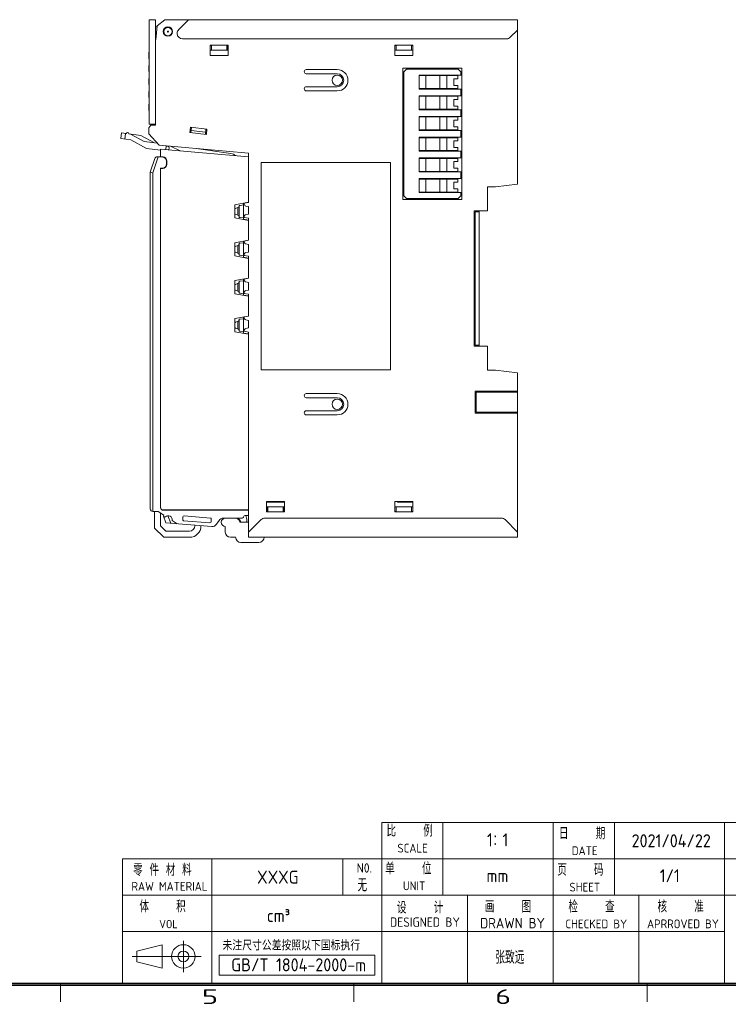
# Model space of a CAD drawing. Header units: inches. Extents: x -121 to 308, y -30 to 271.
# Tile 13 of 15: x 102 to 239, y -29 to 161. Entities that reach past the tile are written whole.
import ezdxf
from ezdxf.enums import TextEntityAlignment as Align

# ---------------------------------------------------------------- set-up
doc = ezdxf.new("R2010")
doc.units = ezdxf.units.IN
doc.header["$LTSCALE"] = 23.1
doc.header["$MEASUREMENT"] = 0
doc.layers.get('0').update_dxf_attribs({"lineweight": 18})
for name, color, linetype, lineweight in [('1_12_1_1', 7, 'Continuous', 18), ('1_13_1_1', 7, 'Continuous', 18), ('1_14_1_1', 7, 'Continuous', 18), ('1_15_1_1', 7, 'Continuous', 18), ('1_27', 7, 'Continuous', 18), ('1_41_1_1', 7, 'Continuous', 18), ('1_42_1_1', 7, 'Continuous', 18), ('1_43_1', 7, 'Continuous', 18), ('1_44_1_1', 7, 'Continuous', 18), ('1_6', 7, 'Continuous', 18)]:
    doc.layers.add(name, color=color, linetype=linetype, lineweight=lineweight)
doc.styles.get("Standard").update_dxf_attribs({"font": 'isocp3.shx', "bigfont": 'gbcbig.shx'})

# ---------------------------------------------------------------- blocks, each defined once
blk = doc.blocks.new('图表_1')
for p, q in [((287.55, -118.97), (157.08, -118.97)), ((157.08, -118.97), (157.08, -150)), ((168.92, -133.02), (168.92, -118.97)), ((190.2, -118.97), (190.2, -150)), ((202.04, -133.02), (202.04, -118.97)), ((223.32, -118.97), (223.32, -150)), ((287.55, -126), (106.94, -126)), ((106.94, -126), (106.94, -150)), ((124.24, -150), (124.24, -126)), ((149.56, -126), (149.56, -133.02)), ((287.55, -133.02), (106.94, -133.02)), ((173.64, -133.02), (173.64, -150)), ((206.76, -133.02), (206.76, -150)), ((223.32, -140.05), (106.94, -140.05)), ((287.78, -150.23), (-131.83, -150.23)), ((287.55, -150), (-131.6, -150)), ((94.99, -150.23), (94.99, -153.63)), ((151.69, -150.23), (151.69, -153.63)), ((208.39, -150.23), (208.39, -153.63)), ((288.01, -150.46), (-132.06, -150.46))]:
    blk.add_line(p, q)
for s, width, p in [('5', 1.69084, (122.31, -154.06)), ('6', 1.66776, (179.01, -154.06))]:
    blk.add_text(s, height=2.84, dxfattribs=dict(width=width)).set_placement(p)
blk = doc.blocks.new('hcfa图表_1')
blk.add_blockref('图表_1', (-366.29, 186.04))
blk = doc.blocks.new('体积_1')
blk.add_text('VOL', height=1.6).set_placement((3.83, -5.47))
at = {"insert": (0, -2.41), "char_height": 2.3, "width": 15.6277, "attachment_point": 7}
blk.add_mtext('体    积', dxfattribs=at)
blk = doc.blocks.new('设计_1')
at = {"attachment_point": 7}
for s, insert, char_height, width in [('设    计', (0, -2.42), 2.3, 15.3977), ('DESIGNED BY', (-1.35, -4.98), 1.8, 19.0929)]:
    blk.add_mtext(s, dxfattribs=dict(at, insert=insert, char_height=char_height, width=width))
blk = doc.blocks.new('检查_1')
at = {"attachment_point": 7}
for s, insert, char_height, width in [('检    查', (0, 0), 2.3, 15.6277), ('CHECKED BY', (-0.57, -3.05), 1.7, 17.3036)]:
    blk.add_mtext(s, dxfattribs=dict(at, insert=insert, char_height=char_height, width=width))
blk = doc.blocks.new('核准_1')
at = {"attachment_point": 7}
for s, insert, char_height, width in [('核    准', (0, -2.45), 2.3, 15.3977), ('APRROVED BY ', (-2.03, -5.5), 1.7, 20.2179)]:
    blk.add_mtext(s, dxfattribs=dict(at, insert=insert, char_height=char_height, width=width))
blk = doc.blocks.new('禾川制图_1')
for p, q in [((246.07, -289.52), (250.97, -288.31)), ((250.97, -288.31), (250.97, -292.83)), ((255.05, -287.57), (255.05, -293.63)), ((245.17, -290.57), (258.47, -290.57)), ((246.07, -289.52), (246.07, -291.62)), ((261.95, -290.32), (292.06, -290.32)), ((261.95, -294.19), (261.95, -290.32)), ((292.06, -290.32), (292.06, -294.19)), ((246.07, -291.62), (250.97, -292.83)), ((292.06, -294.19), (261.95, -294.19))]:
    blk.add_line(p, q)
for radius in [2.26, 1.05]:
    blk.add_circle((255.05, -290.57), radius)
for name, p in [('hcfa图表_1', (502.61, -331.75)), ('体积_1', (246.56, -279.65)), ('设计_1', (296.35, -279.86)), ('检查_1', (329.48, -282.09)), ('核准_1', (346.71, -279.63))]:
    blk.add_blockref(name, p)
for s, height, p in [('SCALE', 1.7, (296.43, -270.5)), ('DATE', 1.7, (330.13, -271)), ('N0.', 1.806, (288.54, -274.38)), ('UNIT', 1.7, (297.48, -277.78)), ('SHEET', 1.7, (329.69, -278.03)), ('未注尺寸公差按照以下国标执行', 2, (262.62, -289.42))]:
    blk.add_text(s, height=height).set_placement(p)
for s, insert, char_height, width, attachment_point in [('比    例', (294.33, -267.43), 2.3, 15.0527, 7), ('日    期', (327.66, -267.95), 2.3, 14.6214, 7), ('零 件 材 料', (245.35, -275.02), 2.3, 20.2811, 7), ('单    位', (294.08, -274.73), 2.3, 15.6564, 7), ('页    码', (327.33, -274.98), 2.3, 15.2539, 7), ('RAW MATERIAL', (245.02, -277.88), 1.7, 21.1286, 7), ('无', (288.71, -275.53), 2.5, 1.419, 1), ('画    图', (313.33, -282.09), 2.3, 14.8514, 7), ('DRAWN BY', (312.42, -285.14), 2.007, 17.8499, 7)]:
    blk.add_mtext(s, dxfattribs=dict(insert=insert, char_height=char_height, width=width, attachment_point=attachment_point))
for tag, p in [('V1.0', (7, -23.81)), ('XXXX', (49.65, -23.5)), ('XXXC', (81.79, -23.79)), ('XXXO', (93.95, -23.72))]:
    blk.add_attdef(tag, p, '', height=2.51)
blk.add_attdef('XXXY', (16.61, -23.72), '', height=2.51, rotation=0.6331)
for tag, p in [('XXXE', (315.81, -269.3)), ('XXXC', (348.56, -269.3)), ('XXXA', (399.26, -269.34)), ('XXXF', (315.77, -276.23)), ('XXXD', (349.08, -276.23)), ('XXXG', (273.32, -276.51)), ('XXXB', (399.16, -276.49)), ('XXXJ', (273.46, -283.93)), ('XXXM', (277.01, -293.42)), ('XXXP', (301.31, -291.91)), ('XXXN', (318.17, -292)), ('XXXQ', (335.14, -291.8)), ('XXXO', (351.7, -291.85))]:
    blk.add_attdef(tag, text='', height=2.51).set_placement(p, align=Align.CENTER)

msp = doc.modelspace()

# ---------------------------------------------------------------- linework, layer by layer
at = {"color": 7, "linetype": 'Continuous'}
for p, q in [((126.994, 160.023), (126.994, 158.167)), ((126.994, 160.023), (127.019, 160.023)), ((127.019, 160.012), (126.994, 160.012)), ((126.994, 159.99), (127.019, 159.99)), ((127.019, 159.962), (126.994, 159.962)), ((127.019, 159.932), (126.994, 159.932)), ((127.019, 161.337), (127.019, 141.163)), ((127.019, 161.337), (128.219, 161.337)), ((128.219, 161.337), (128.219, 140.963)), ((128.503, 159.937), (128.219, 159.937)), ((128.519, 160.137), (128.3, 157.437)), ((130.019, 161.337), (128.519, 160.137)), ((130.019, 161.337), (198.219, 161.337)), ((132.712, 159.429), (134.619, 161.337)), ((198.219, 129.537), (198.219, 161.337)), ((127.019, 159.778), (126.994, 159.778)), ((127.019, 159.198), (126.994, 159.198)), ((127.019, 158.706), (126.994, 158.706)), ((127.019, 158.499), (126.994, 158.499)), ((127.019, 158.492), (126.994, 158.492)), ((127.019, 158.49), (126.994, 158.49)), ((127.019, 158.482), (126.994, 158.482)), ((127.019, 158.258), (126.994, 158.258)), ((127.019, 158.183), (126.994, 158.183)), ((127.019, 158.167), (126.994, 158.167)), ((128.357, 158.137), (128.219, 158.137)), ((132.419, 158.637), (132.419, 158.722)), ((196.812, 157.929), (198.219, 159.337)), ((126.994, 157.237), (126.994, 157.037)), ((126.994, 157.237), (127.019, 157.237)), ((126.994, 157.037), (127.019, 157.037)), ((128.3, 157.437), (128.219, 157.437)), ((133.419, 157.637), (196.105, 157.637)), ((138.769, 154.437), (138.769, 156.437)), ((138.769, 156.437), (142.269, 156.437)), ((138.769, 156.337), (139.019, 156.337)), ((138.819, 155.437), (138.819, 156.337)), ((139.019, 156.437), (139.019, 155.437)), ((142.019, 156.437), (142.019, 155.437)), ((142.019, 156.337), (142.219, 156.337)), ((142.219, 155.437), (142.219, 156.437)), ((142.269, 156.237), (142.219, 156.237)), ((142.269, 156.437), (142.269, 154.437)), ((174.469, 156.437), (177.969, 156.437)), ((174.469, 154.437), (174.469, 156.437)), ((174.469, 156.337), (174.719, 156.337)), ((174.519, 155.437), (174.519, 156.337)), ((174.719, 156.437), (174.719, 155.437)), ((177.719, 156.437), (177.719, 155.437)), ((177.719, 156.337), (177.969, 156.337)), ((177.969, 156.437), (177.969, 154.437)), ((126.944, 153.775), (126.944, 155.075)), ((126.969, 155.075), (126.944, 155.075)), ((126.969, 155.042), (126.944, 155.042)), ((126.969, 154.919), (126.944, 154.919)), ((126.969, 154.699), (126.944, 154.699)), ((126.969, 154.26), (126.944, 154.26)), ((126.969, 153.775), (126.969, 155.091)), ((126.994, 155.091), (126.969, 155.091)), ((126.969, 155.082), (126.994, 155.082)), ((126.969, 154.934), (126.994, 154.934)), ((126.969, 154.625), (126.994, 154.625)), ((126.969, 154.088), (126.994, 154.088)), ((126.994, 153.783), (126.994, 155.109)), ((127.019, 155.109), (126.994, 155.109)), ((138.769, 155.437), (142.269, 155.437)), ((142.269, 154.437), (138.769, 154.437)), ((174.469, 155.437), (177.969, 155.437)), ((177.969, 154.437), (174.469, 154.437)), ((126.969, 153.825), (126.944, 153.825)), ((126.969, 153.801), (126.944, 153.801)), ((126.969, 153.775), (126.944, 153.775)), ((126.969, 153.938), (126.994, 153.938)), ((126.969, 153.809), (127.019, 153.809)), ((126.969, 153.783), (126.994, 153.783)), ((126.969, 152.484), (126.969, 151.309)), ((126.994, 152.484), (126.969, 152.484)), ((126.994, 152.402), (126.969, 152.402)), ((126.969, 152.203), (126.994, 152.203)), ((126.994, 151.309), (126.994, 152.609)), ((127.019, 152.609), (126.994, 152.609)), ((126.994, 151.61), (126.969, 151.61)), ((126.994, 151.416), (126.969, 151.416)), ((127.019, 151.309), (126.969, 151.309)), ((163.369, 151.687), (157.369, 151.687)), ((157.369, 150.887), (163.369, 150.887)), ((176.019, 151.987), (187.419, 151.987)), ((176.019, 126.587), (176.019, 151.987)), ((187.419, 151.987), (187.419, 126.587)), ((126.969, 149.984), (126.969, 148.809)), ((126.994, 149.984), (126.969, 149.984)), ((126.994, 149.902), (126.969, 149.902)), ((126.969, 149.703), (126.994, 149.703)), ((126.994, 149.11), (126.969, 149.11)), ((126.994, 148.916), (126.969, 148.916)), ((127.019, 148.809), (126.969, 148.809)), ((126.994, 148.809), (126.994, 150.109)), ((127.019, 150.109), (126.994, 150.109)), ((163.369, 148.387), (157.369, 148.387)), ((126.969, 147.484), (126.969, 146.309)), ((126.994, 147.484), (126.969, 147.484)), ((126.994, 147.402), (126.969, 147.402)), ((126.969, 147.203), (126.994, 147.203)), ((126.994, 146.61), (126.969, 146.61)), ((126.994, 146.284), (126.994, 147.609)), ((127.019, 147.609), (126.994, 147.609)), ((157.369, 147.587), (163.369, 147.587)), ((126.994, 146.416), (126.969, 146.416)), ((127.019, 146.309), (126.969, 146.309)), ((126.969, 144.984), (126.969, 143.809)), ((126.994, 144.984), (126.969, 144.984)), ((126.994, 144.902), (126.969, 144.902)), ((126.969, 144.703), (126.994, 144.703)), ((126.994, 146.284), (127.019, 146.284)), ((126.994, 143.809), (126.994, 145.109)), ((127.019, 145.109), (126.994, 145.109)), ((126.994, 144.11), (126.969, 144.11)), ((126.994, 143.916), (126.969, 143.916)), ((127.019, 143.809), (126.969, 143.809)), ((127.319, 140.963), (126.919, 140.463)), ((128.219, 141.163), (127.019, 141.163)), ((128.219, 140.963), (127.319, 140.963)), ((127.919, 140.963), (127.919, 141.163)), ((126.919, 139.256), (126.919, 140.463)), ((126.919, 139.256), (128.921, 137.072)), ((134.879, 139.552), (134.996, 140.545)), ((138.057, 139.177), (134.879, 139.552)), ((134.996, 140.545), (138.174, 140.17)), ((135.078, 139.528), (135.195, 140.521)), ((137.905, 139.598), (135.125, 139.926)), ((137.859, 139.201), (137.976, 140.194)), ((138.174, 140.17), (138.057, 139.177)), ((146.219, 135.558), (128.921, 137.072)), ((146.219, 126.042), (146.219, 135.558)), ((148.619, 133.721), (148.619, 93.721)), ((173.619, 133.721), (148.619, 133.721)), ((173.619, 93.721), (173.619, 133.721)), ((198.219, 129.537), (193.919, 129.037)), ((193.919, 129.037), (192.419, 129.037)), ((192.419, 129.037), (192.419, 124.437)), ((145.369, 125.891), (146.219, 126.042)), ((145.369, 125.728), (145.369, 125.891)), ((187.419, 126.587), (176.019, 126.587)), ((146.219, 125.242), (145.699, 125.334)), ((145.699, 123.678), (146.219, 123.77)), ((146.219, 123.77), (146.219, 125.242)), ((192.419, 124.437), (189.819, 124.437)), ((189.819, 98.237), (189.819, 124.437)), ((190.019, 124.237), (190.819, 124.237)), ((190.019, 124.237), (190.019, 98.437)), ((190.819, 98.237), (190.819, 124.437)), ((145.369, 123.121), (145.369, 123.284)), ((146.219, 122.97), (145.369, 123.121)), ((146.219, 118.712), (146.219, 122.97)), ((189.819, 121.537), (190.019, 121.537)), ((189.819, 121.337), (190.019, 121.337)), ((145.369, 118.561), (146.219, 118.712)), ((145.369, 118.398), (145.369, 118.561)), ((146.219, 117.912), (145.699, 118.004)), ((190.019, 118.337), (189.819, 118.337)), ((189.819, 118.137), (190.019, 118.137)), ((145.699, 116.348), (146.219, 116.44)), ((146.219, 116.44), (146.219, 117.912)), ((145.369, 115.791), (145.369, 115.954)), ((146.219, 115.64), (145.369, 115.791)), ((146.219, 111.382), (146.219, 115.64)), ((190.019, 114.037), (189.819, 114.037)), ((145.369, 111.231), (146.219, 111.382)), ((145.369, 111.068), (145.369, 111.231)), ((146.219, 110.582), (145.699, 110.674)), ((146.219, 109.11), (146.219, 110.582)), ((145.369, 108.461), (145.369, 108.624)), ((146.219, 108.31), (145.369, 108.461)), ((145.699, 109.018), (146.219, 109.11)), ((190.019, 108.637), (189.819, 108.637)), ((146.219, 104.052), (146.219, 108.31)), ((145.369, 103.901), (146.219, 104.052)), ((145.369, 103.738), (145.369, 103.901)), ((146.219, 103.252), (145.699, 103.344)), ((146.219, 101.78), (146.219, 103.252)), ((189.819, 104.537), (190.019, 104.537)), ((189.819, 104.337), (190.019, 104.337)), ((145.369, 101.131), (145.369, 101.294)), ((146.219, 100.98), (145.369, 101.131)), ((145.699, 101.688), (146.219, 101.78)), ((146.219, 61.337), (146.219, 100.98)), ((190.019, 101.337), (189.819, 101.337)), ((189.819, 101.137), (190.019, 101.137)), ((189.819, 98.237), (192.419, 98.237)), ((190.819, 98.437), (190.019, 98.437)), ((192.419, 93.637), (192.419, 98.237)), ((148.619, 93.721), (173.619, 93.721)), ((193.919, 93.637), (192.419, 93.637)), ((198.219, 93.137), (193.919, 93.637)), ((198.219, 61.337), (198.219, 93.137)), ((190.019, 89.587), (198.219, 89.587)), ((190.019, 89.587), (190.019, 85.337)), ((190.819, 89.587), (190.819, 89.387)), ((197.419, 89.587), (197.419, 89.387)), ((163.369, 89.087), (157.369, 89.087)), ((157.369, 88.287), (163.369, 88.287)), ((190.219, 89.387), (198.219, 89.387)), ((190.219, 85.537), (190.219, 89.387)), ((163.369, 85.787), (157.369, 85.787)), ((157.369, 84.987), (163.369, 84.987)), ((190.019, 85.337), (198.219, 85.337)), ((198.219, 85.537), (190.219, 85.537)), ((190.819, 85.337), (190.819, 85.537)), ((195.419, 85.537), (195.419, 85.337)), ((149.669, 68.237), (153.169, 68.237)), ((149.669, 66.237), (149.669, 68.237)), ((153.169, 68.117), (149.669, 68.117)), ((149.669, 67.237), (153.169, 67.237)), ((149.719, 66.337), (149.719, 67.237)), ((149.919, 66.237), (149.919, 67.237)), ((152.919, 66.237), (152.919, 67.237)), ((153.119, 66.237), (153.119, 67.237)), ((153.169, 68.237), (153.169, 66.237)), ((174.469, 68.237), (177.969, 68.237)), ((174.469, 66.237), (174.469, 68.237)), ((174.469, 67.237), (177.969, 67.237)), ((174.519, 66.337), (174.519, 67.237)), ((174.719, 66.237), (174.719, 67.237)), ((175.019, 68.117), (175.019, 68.237)), ((177.969, 68.117), (175.019, 68.117)), ((177.719, 66.237), (177.719, 67.237)), ((177.969, 68.237), (177.969, 66.237)), ((148.626, 64.744), (146.219, 62.337)), ((195.105, 65.037), (149.333, 65.037)), ((149.919, 66.337), (149.669, 66.337)), ((153.169, 66.237), (149.669, 66.237)), ((153.119, 66.337), (152.919, 66.337)), ((153.119, 66.437), (153.169, 66.437)), ((174.719, 66.337), (174.469, 66.337)), ((177.969, 66.237), (174.469, 66.237)), ((177.969, 66.337), (177.719, 66.337)), ((198.219, 62.337), (195.812, 64.744)), ((141.719, 63.437), (141.719, 62.337)), ((146.219, 64.237), (144.519, 64.237)), ((142.719, 61.337), (143.719, 61.337)), ((146.219, 61.337), (198.219, 61.337)), ((144.719, 60.337), (148.219, 60.337))]:
    msp.add_line(p, q, dxfattribs=at)
for centre, radius in [((130.619, 159.037), 0.9), ((130.619, 159.037), 0.8), ((130.619, 159.037), 0.1), ((163.369, 149.637), 1), ((163.369, 87.037), 1)]:
    msp.add_circle(centre, radius, dxfattribs=at)
for centre, radius, start, end in [((133.419, 158.722), 1, 135, 180), ((133.419, 158.637), 1, 180, 270), ((196.105, 158.637), 1, 270, 315), ((157.369, 151.287), 0.4, 90, 270), ((163.369, 149.637), 2.05, 270, 90), ((163.369, 149.637), 1.25, 270, 90), ((157.369, 147.987), 0.4, 90, 270), ((145.769, 125.728), 0.4, 180, 259.92389), ((145.769, 123.284), 0.4, 100.07611, 180), ((145.769, 118.398), 0.4, 180, 259.92389), ((145.769, 115.954), 0.4, 100.07611, 180), ((145.769, 111.068), 0.4, 180, 259.92389), ((145.769, 108.624), 0.4, 100.07611, 180), ((145.769, 103.738), 0.4, 180, 259.92389), ((145.769, 101.294), 0.4, 100.07611, 180), ((157.369, 88.687), 0.4, 90, 270), ((163.369, 87.037), 2.05, 270, 90), ((163.369, 87.037), 1.25, 270, 90), ((157.369, 85.387), 0.4, 90, 270), ((141.719, 64.237), 0.8, 90, 270), ((143.719, 64.237), 0.8, 0, 90), ((149.333, 64.037), 1, 90, 135), ((195.105, 64.037), 1, 45, 90), ((142.719, 62.337), 1, 180, 270), ((144.719, 61.337), 1, 180, 270), ((148.219, 61.337), 1, 270, 0)]:
    msp.add_arc(centre, radius, start, end, dxfattribs=at)
at = {"layer": '1_12_1_1', "color": 7, "linetype": 'Continuous'}
for p, q in [((186.696, 138.537), (179.219, 138.537)), ((180.461, 138.537), (180.461, 136.037)), ((181.219, 138.637), (181.219, 138.537)), ((181.235, 138.637), (181.235, 138.537)), ((183.167, 136.037), (183.167, 138.537)), ((184.524, 138.537), (184.524, 136.037)), ((184.919, 138.537), (184.919, 138.637)), ((185.396, 138.637), (185.396, 138.537)), ((185.883, 137.937), (186.696, 137.937)), ((185.883, 137.937), (185.883, 136.637)), ((186.096, 138.637), (186.096, 138.537)), ((186.641, 137.937), (186.641, 138.537)), ((186.696, 138.537), (186.696, 137.937)), ((179.219, 136.037), (186.696, 136.037)), ((181.219, 136.037), (181.219, 135.937)), ((181.235, 136.037), (181.235, 135.937)), ((184.919, 135.937), (184.919, 136.037)), ((185.396, 136.037), (185.396, 135.937)), ((186.696, 136.637), (185.883, 136.637)), ((186.096, 136.037), (186.096, 135.937)), ((186.641, 136.037), (186.641, 136.637)), ((186.696, 136.637), (186.696, 136.037))]:
    msp.add_line(p, q, dxfattribs=at)
at = {"layer": '1_13_1_1', "color": 7, "linetype": 'Continuous'}
for p, q in [((186.696, 130.537), (179.219, 130.537)), ((180.461, 130.537), (180.461, 128.037)), ((181.219, 130.637), (181.219, 130.537)), ((181.235, 130.637), (181.235, 130.537)), ((183.167, 128.037), (183.167, 130.537)), ((184.524, 130.537), (184.524, 128.037)), ((184.919, 130.537), (184.919, 130.637)), ((185.396, 130.637), (185.396, 130.537)), ((185.883, 129.937), (186.696, 129.937)), ((185.883, 129.937), (185.883, 128.637)), ((186.096, 130.637), (186.096, 130.537)), ((186.641, 129.937), (186.641, 130.537)), ((186.696, 130.537), (186.696, 129.937)), ((179.219, 128.037), (186.696, 128.037)), ((181.219, 128.037), (181.219, 127.937)), ((181.235, 128.037), (181.235, 127.937)), ((184.919, 127.937), (184.919, 128.037)), ((185.396, 128.037), (185.396, 127.937)), ((186.696, 128.637), (185.883, 128.637)), ((186.096, 128.037), (186.096, 127.937)), ((186.641, 128.037), (186.641, 128.637)), ((186.696, 128.637), (186.696, 128.037))]:
    msp.add_line(p, q, dxfattribs=at)
at = {"layer": '1_14_1_1', "color": 7, "linetype": 'Continuous'}
for p, q in [((186.696, 150.537), (179.219, 150.537)), ((180.461, 150.537), (180.461, 148.037)), ((181.219, 150.637), (181.219, 150.537)), ((181.235, 150.637), (181.235, 150.537)), ((183.167, 148.037), (183.167, 150.537)), ((184.524, 150.537), (184.524, 148.037)), ((184.919, 150.537), (184.919, 150.637)), ((185.396, 150.637), (185.396, 150.537)), ((186.096, 150.637), (186.096, 150.537)), ((186.641, 149.937), (186.641, 150.537)), ((186.696, 150.537), (186.696, 149.937)), ((185.883, 149.937), (186.696, 149.937)), ((185.883, 149.937), (185.883, 148.637)), ((186.696, 148.637), (185.883, 148.637)), ((186.641, 148.037), (186.641, 148.637)), ((186.696, 148.637), (186.696, 148.037)), ((179.219, 148.037), (186.696, 148.037)), ((181.219, 148.037), (181.219, 147.937)), ((181.235, 148.037), (181.235, 147.937)), ((184.919, 147.937), (184.919, 148.037)), ((185.396, 148.037), (185.396, 147.937)), ((186.096, 148.037), (186.096, 147.937))]:
    msp.add_line(p, q, dxfattribs=at)
at = {"layer": '1_15_1_1', "color": 7, "linetype": 'Continuous'}
for p, q in [((176.219, 151.287), (176.719, 151.787)), ((176.219, 151.287), (176.219, 127.287)), ((186.719, 151.787), (176.719, 151.787)), ((187.419, 150.637), (179.219, 150.637)), ((179.219, 150.637), (179.219, 147.937)), ((186.719, 151.787), (187.219, 151.287)), ((187.219, 150.637), (187.219, 151.287)), ((187.419, 147.937), (179.219, 147.937)), ((179.219, 146.637), (187.419, 146.637)), ((179.219, 146.637), (179.219, 143.937)), ((187.219, 146.637), (187.219, 147.937)), ((187.419, 143.937), (179.219, 143.937)), ((187.219, 142.637), (187.219, 143.937)), ((179.219, 142.637), (187.419, 142.637)), ((179.219, 142.637), (179.219, 139.937)), ((187.419, 139.937), (179.219, 139.937)), ((187.219, 138.637), (187.219, 139.937)), ((179.219, 138.637), (187.419, 138.637)), ((179.219, 138.637), (179.219, 135.937)), ((179.219, 135.937), (187.419, 135.937)), ((187.219, 134.637), (187.219, 135.937)), ((179.219, 134.637), (187.419, 134.637)), ((179.219, 134.637), (179.219, 131.937)), ((187.419, 131.937), (179.219, 131.937)), ((187.219, 130.637), (187.219, 131.937)), ((179.219, 130.637), (187.419, 130.637)), ((179.219, 130.637), (179.219, 127.937)), ((179.219, 127.937), (187.419, 127.937)), ((187.219, 127.287), (187.219, 127.937)), ((176.719, 126.787), (176.219, 127.287)), ((176.719, 126.787), (186.719, 126.787)), ((187.219, 127.287), (186.719, 126.787))]:
    msp.add_line(p, q, dxfattribs=at)
at = {"layer": '1_27', "color": 7, "linetype": 'Continuous'}
for p, q in [((129.219, 136.344), (129.219, 134.892)), ((129.219, 136.344), (146.219, 134.857)), ((129.694, 134.85), (129.219, 134.892)), ((130.419, 134.054), (130.419, 133.407)), ((129.219, 132.607), (129.219, 67.065)), ((129.619, 132.607), (129.219, 132.607)), ((146.219, 126.056), (143.569, 125.585)), ((143.569, 123.027), (143.569, 125.585)), ((145.377, 125.844), (145.219, 125.816)), ((145.219, 122.795), (145.219, 125.816)), ((144.256, 125.105), (143.7, 124.866)), ((143.7, 123.746), (144.258, 123.506)), ((144.169, 123.544), (144.169, 125.068)), ((144.369, 125.461), (144.619, 125.461)), ((144.369, 123.151), (144.369, 125.461)), ((145.219, 125.55), (144.619, 125.461)), ((143.569, 123.027), (146.219, 122.556)), ((144.619, 123.151), (144.369, 123.151)), ((144.619, 123.151), (145.219, 123.062)), ((145.219, 122.795), (146.219, 122.618)), ((146.219, 118.726), (143.569, 118.255)), ((143.569, 115.697), (143.569, 118.255)), ((144.369, 118.131), (144.619, 118.131)), ((144.369, 115.821), (144.369, 118.131)), ((145.219, 118.22), (144.619, 118.131)), ((145.377, 118.514), (145.219, 118.486)), ((145.219, 115.465), (145.219, 118.486)), ((144.256, 117.775), (143.7, 117.536)), ((143.7, 116.416), (144.258, 116.176)), ((144.169, 116.214), (144.169, 117.738)), ((143.569, 115.697), (146.219, 115.226)), ((144.619, 115.821), (144.369, 115.821)), ((144.619, 115.821), (145.219, 115.732)), ((145.219, 115.465), (146.219, 115.288)), ((146.219, 111.396), (143.569, 110.925)), ((143.569, 108.367), (143.569, 110.925)), ((144.256, 110.445), (143.7, 110.206)), ((144.169, 108.884), (144.169, 110.408)), ((144.369, 110.801), (144.619, 110.801)), ((144.369, 108.491), (144.369, 110.801)), ((145.219, 110.89), (144.619, 110.801)), ((145.377, 111.184), (145.219, 111.156)), ((145.219, 108.135), (145.219, 111.156)), ((143.7, 109.086), (144.258, 108.846)), ((144.619, 108.491), (144.369, 108.491)), ((144.619, 108.491), (145.219, 108.402)), ((143.569, 108.367), (146.219, 107.896)), ((145.219, 108.135), (146.219, 107.958)), ((146.219, 104.066), (143.569, 103.595)), ((143.569, 101.037), (143.569, 103.595)), ((144.256, 103.115), (143.7, 102.876)), ((144.169, 101.554), (144.169, 103.078)), ((144.369, 103.471), (144.619, 103.471)), ((144.369, 101.161), (144.369, 103.471)), ((145.219, 103.56), (144.619, 103.471)), ((145.377, 103.854), (145.219, 103.826)), ((145.219, 100.805), (145.219, 103.826)), ((143.569, 101.037), (146.219, 100.566)), ((143.7, 101.756), (144.258, 101.516)), ((144.619, 101.161), (144.369, 101.161)), ((144.619, 101.161), (145.219, 101.072)), ((145.219, 100.805), (146.219, 100.628)), ((129.619, 66.665), (146.219, 66.665))]:
    msp.add_line(p, q, dxfattribs=at)
for centre, radius, start, end in [((129.619, 133.407), 0.8, 270, 0), ((129.619, 134.054), 0.8, 360, 84.63757), ((129.619, 67.065), 0.4, 180.03553, 270)]:
    msp.add_arc(centre, radius, start, end, dxfattribs=at)
for points, knots in [([(143.7, 124.866), (143.675, 124.855), (143.627, 124.842), (143.588, 124.839), (143.569, 124.839)], [0, 0, 0, 0, 0.0700474, 0.13468352, 0.13468352, 0.13468352, 0.13468352]), ([(143.569, 123.773), (143.578, 123.773), (143.613, 123.771), (143.655, 123.764), (143.693, 123.749), (143.7, 123.746)], [0, 0, 0, 0, 0.02769517, 0.11343846, 0.13481, 0.13481, 0.13481, 0.13481]), ([(144.369, 125.266), (144.369, 125.26), (144.367, 125.226), (144.342, 125.163), (144.291, 125.122), (144.262, 125.108), (144.256, 125.105)], [0, 0, 0, 0, 0.01510019, 0.09971397, 0.18432774, 0.20714216, 0.20714216, 0.20714216, 0.20714216]), ([(144.258, 123.506), (144.273, 123.499), (144.309, 123.478), (144.356, 123.424), (144.369, 123.37), (144.369, 123.346)], [0, 0, 0, 0, 0.05908966, 0.13919938, 0.20553135, 0.20553135, 0.20553135, 0.20553135]), ([(143.7, 117.536), (143.675, 117.525), (143.627, 117.512), (143.588, 117.509), (143.569, 117.509)], [0, 0, 0, 0, 0.0700474, 0.13468352, 0.13468352, 0.13468352, 0.13468352]), ([(143.569, 116.443), (143.578, 116.443), (143.613, 116.441), (143.655, 116.434), (143.693, 116.419), (143.7, 116.416)], [0, 0, 0, 0, 0.02769517, 0.11343846, 0.13481, 0.13481, 0.13481, 0.13481]), ([(144.369, 117.936), (144.369, 117.93), (144.367, 117.896), (144.342, 117.833), (144.291, 117.792), (144.262, 117.778), (144.256, 117.775)], [0, 0, 0, 0, 0.01510019, 0.09971397, 0.18432774, 0.20714216, 0.20714216, 0.20714216, 0.20714216]), ([(144.258, 116.176), (144.273, 116.169), (144.309, 116.148), (144.356, 116.094), (144.369, 116.04), (144.369, 116.016)], [0, 0, 0, 0, 0.05908966, 0.13919937, 0.20553134, 0.20553134, 0.20553134, 0.20553134]), ([(144.369, 110.606), (144.369, 110.6), (144.367, 110.566), (144.342, 110.503), (144.291, 110.462), (144.262, 110.448), (144.256, 110.445)], [0, 0, 0, 0, 0.01510019, 0.09971397, 0.18432774, 0.20714217, 0.20714217, 0.20714217, 0.20714217]), ([(143.7, 110.206), (143.675, 110.195), (143.627, 110.182), (143.588, 110.179), (143.569, 110.179)], [0, 0, 0, 0, 0.0700474, 0.13468352, 0.13468352, 0.13468352, 0.13468352]), ([(143.569, 109.113), (143.578, 109.113), (143.613, 109.111), (143.655, 109.104), (143.693, 109.089), (143.7, 109.086)], [0, 0, 0, 0, 0.02769517, 0.11343846, 0.13481, 0.13481, 0.13481, 0.13481]), ([(144.258, 108.846), (144.273, 108.839), (144.309, 108.818), (144.356, 108.764), (144.369, 108.71), (144.369, 108.686)], [0, 0, 0, 0, 0.05908966, 0.13919937, 0.20553134, 0.20553134, 0.20553134, 0.20553134]), ([(143.7, 102.876), (143.675, 102.865), (143.627, 102.852), (143.588, 102.849), (143.569, 102.849)], [0, 0, 0, 0, 0.0700474, 0.13468352, 0.13468352, 0.13468352, 0.13468352]), ([(144.369, 103.276), (144.369, 103.27), (144.367, 103.236), (144.342, 103.173), (144.291, 103.132), (144.262, 103.118), (144.256, 103.116)], [0, 0, 0, 0, 0.01510019, 0.09971397, 0.18432774, 0.20714217, 0.20714217, 0.20714217, 0.20714217]), ([(143.569, 101.783), (143.578, 101.783), (143.613, 101.781), (143.655, 101.774), (143.693, 101.759), (143.7, 101.756)], [0, 0, 0, 0, 0.02769518, 0.11343846, 0.13481, 0.13481, 0.13481, 0.13481]), ([(144.258, 101.516), (144.273, 101.509), (144.309, 101.488), (144.356, 101.434), (144.369, 101.38), (144.369, 101.356)], [0, 0, 0, 0, 0.05908966, 0.13919937, 0.20553134, 0.20553134, 0.20553134, 0.20553134])]:
    msp.add_open_spline(points, degree=3, knots=knots, dxfattribs=at)
at = {"layer": '1_41_1_1', "color": 7, "linetype": 'Continuous'}
for p, q in [((185.219, 150.637), (185.219, 150.537)), ((186.219, 148.037), (186.219, 147.937)), ((186.219, 146.637), (186.219, 146.537)), ((186.219, 144.037), (186.219, 143.937)), ((186.219, 142.637), (186.219, 142.537)), ((186.219, 140.037), (186.219, 139.937)), ((186.219, 138.637), (186.219, 138.537)), ((186.219, 136.037), (186.219, 135.937)), ((186.219, 134.637), (186.219, 134.537)), ((186.219, 132.037), (186.219, 131.937)), ((186.219, 130.637), (186.219, 130.537)), ((185.219, 128.037), (185.219, 127.937))]:
    msp.add_line(p, q, dxfattribs=at)
at = {"layer": '1_42_1_1', "color": 7, "linetype": 'Continuous'}
for p, q in [((186.696, 142.537), (179.219, 142.537)), ((180.461, 142.537), (180.461, 140.037)), ((181.219, 142.637), (181.219, 142.537)), ((181.235, 142.637), (181.235, 142.537)), ((183.167, 140.037), (183.167, 142.537)), ((184.524, 142.537), (184.524, 140.037)), ((184.919, 142.537), (184.919, 142.637)), ((185.396, 142.637), (185.396, 142.537)), ((185.883, 141.937), (186.696, 141.937)), ((185.883, 141.937), (185.883, 140.637)), ((186.096, 142.637), (186.096, 142.537)), ((186.641, 141.937), (186.641, 142.537)), ((186.696, 142.537), (186.696, 141.937)), ((179.219, 140.037), (186.696, 140.037)), ((181.219, 140.037), (181.219, 139.937)), ((181.235, 140.037), (181.235, 139.937)), ((184.919, 139.937), (184.919, 140.037)), ((185.396, 140.037), (185.396, 139.937)), ((186.696, 140.637), (185.883, 140.637)), ((186.096, 140.037), (186.096, 139.937)), ((186.641, 140.037), (186.641, 140.637)), ((186.696, 140.637), (186.696, 140.037))]:
    msp.add_line(p, q, dxfattribs=at)
at = {"layer": '1_43_1', "color": 7, "linetype": 'Continuous'}
for p, q in [((186.696, 134.537), (179.219, 134.537)), ((180.461, 134.537), (180.461, 132.037)), ((181.219, 134.637), (181.219, 134.537)), ((181.235, 134.637), (181.235, 134.537)), ((183.167, 132.037), (183.167, 134.537)), ((184.524, 134.537), (184.524, 132.037)), ((184.919, 134.537), (184.919, 134.637)), ((185.396, 134.637), (185.396, 134.537)), ((185.883, 133.937), (186.696, 133.937)), ((185.883, 133.937), (185.883, 132.637)), ((186.096, 134.637), (186.096, 134.537)), ((186.641, 133.937), (186.641, 134.537)), ((186.696, 134.537), (186.696, 133.937)), ((179.219, 132.037), (186.696, 132.037)), ((181.219, 132.037), (181.219, 131.937)), ((181.235, 132.037), (181.235, 131.937)), ((184.919, 131.937), (184.919, 132.037)), ((185.396, 132.037), (185.396, 131.937)), ((186.696, 132.637), (185.883, 132.637)), ((186.096, 132.037), (186.096, 131.937)), ((186.641, 132.037), (186.641, 132.637)), ((186.696, 132.637), (186.696, 132.037))]:
    msp.add_line(p, q, dxfattribs=at)
at = {"layer": '1_44_1_1', "color": 7, "linetype": 'Continuous'}
for p, q in [((186.696, 146.537), (179.219, 146.537)), ((180.461, 146.537), (180.461, 144.037)), ((181.219, 146.637), (181.219, 146.537)), ((181.235, 146.637), (181.235, 146.537)), ((183.167, 144.037), (183.167, 146.537)), ((184.524, 146.537), (184.524, 144.037)), ((184.919, 146.537), (184.919, 146.637)), ((185.396, 146.637), (185.396, 146.537)), ((186.096, 146.637), (186.096, 146.537)), ((186.641, 145.937), (186.641, 146.537)), ((186.696, 146.537), (186.696, 145.937)), ((185.883, 145.937), (186.696, 145.937)), ((185.883, 145.937), (185.883, 144.637)), ((186.696, 144.637), (185.883, 144.637)), ((186.641, 144.037), (186.641, 144.637)), ((186.696, 144.637), (186.696, 144.037)), ((179.219, 144.037), (186.696, 144.037)), ((181.219, 144.037), (181.219, 143.937)), ((181.235, 144.037), (181.235, 143.937)), ((184.919, 143.937), (184.919, 144.037)), ((185.396, 144.037), (185.396, 143.937)), ((186.096, 144.037), (186.096, 143.937))]:
    msp.add_line(p, q, dxfattribs=at)
at = {"layer": '1_6', "color": 7, "linetype": 'Continuous'}
for p, q in [((121.497, 138.362), (121.631, 139.454)), ((121.631, 139.454), (122.574, 139.339)), ((122.425, 139.357), (122.291, 138.265)), ((123.07, 139.278), (125.402, 138.991)), ((123.366, 139.241), (126.012, 137.808)), ((128.047, 137.558), (125.402, 138.991)), ((123.482, 138.119), (121.497, 138.362)), ((126.499, 136.438), (123.482, 138.119)), ((126.012, 137.808), (128.53, 137.499)), ((129.219, 136.105), (126.499, 136.438)), ((130.29, 136.952), (130.205, 136.258)), ((130.585, 136.894), (130.387, 136.918)), ((130.803, 136.205), (130.847, 136.56)), ((132.973, 136.015), (131.139, 136.878)), ((136.059, 136.447), (142.793, 135.491)), ((127.219, 131.857), (128.105, 134.515)), ((127.719, 131.775), (128.746, 134.856)), ((129.053, 134.857), (128.579, 134.857)), ((129.051, 134.856), (129.642, 134.804)), ((129.639, 134.805), (129.95, 134.777)), ((130.369, 133.138), (130.369, 134.008)), ((127.219, 66.829), (127.219, 131.857)), ((127.719, 131.775), (127.219, 131.857)), ((127.719, 131.775), (127.719, 66.329)), ((129.219, 67.053), (129.219, 132.657)), ((129.219, 132.657), (129.569, 132.657)), ((129.514, 66.632), (129.606, 66.603)), ((129.606, 66.603), (129.718, 66.591)), ((146.219, 66.591), (129.718, 66.591)), ((130.219, 66.591), (130.219, 66.665)), ((144.769, 66.665), (144.769, 66.591)), ((145.419, 66.665), (145.419, 66.591)), ((127.719, 66.329), (128.719, 66.329)), ((128.019, 63.129), (128.019, 66.329)), ((129.813, 65.624), (128.719, 66.329)), ((129.219, 63.529), (129.219, 66.007)), ((129.788, 65.404), (130.244, 64.128)), ((131.159, 64.054), (130.641, 65.503)), ((133.534, 65.283), (133.485, 64.764)), ((138.829, 65.054), (133.749, 65.463)), ((138.963, 64.316), (139.012, 64.836)), ((141.344, 65.037), (144.819, 65.037)), ((145.561, 65.537), (146.219, 65.537)), ((145.665, 65.537), (145.799, 65.037)), ((129.819, 61.329), (128.019, 63.129)), ((129.219, 63.529), (130.219, 62.529)), ((139.096, 63.415), (130.244, 64.128)), ((132.403, 63.954), (131.433, 64.579)), ((133.668, 64.545), (138.747, 64.136)), ((135.819, 63.529), (135.819, 63.679)), ((137.019, 63.582), (137.019, 63.529)), ((140.519, 64.602), (140.001, 63.846)), ((129.819, 61.329), (134.819, 61.329)), ((134.819, 62.529), (130.219, 62.529))]:
    msp.add_line(p, q, dxfattribs=at)
for centre, radius, start, end in [((122.822, 139.308), 0.25, 353, 173), ((130.35, 136.62), 0.3, 83, 102.47122), ((130.549, 136.596), 0.3, 353, 83), ((142.018, 132.386), 3.2, 57.78149, 76), ((128.579, 134.357), 0.5, 90, 161.56505), ((129.569, 133.457), 0.8, 270, 360), ((129.569, 134.008), 0.8, 0, 84.78919), ((127.719, 66.829), 0.5, 180, 270), ((130.023, 65.488), 0.25, 147.18711, 296.14276), ((130.689, 64.742), 0.762, 347.63001, 136.81024), ((133.684, 64.745), 0.2, 174.5726, 265.39406), ((133.733, 65.264), 0.2, 85.39406, 174.5726), ((138.813, 64.854), 0.2, 354.5726, 85.39406), ((141.344, 64.037), 1, 90, 145.56457), ((143.719, 64.037), 1, 11.75237, 90), ((144.819, 65.537), 0.5, 270, 337.97569), ((145.561, 65.237), 0.3, 90, 157.97569), ((143.894, 64.43), 2, 354.37399, 17.65431), ((134.819, 63.529), 2.2, 270, 360), ((134.819, 63.529), 1, 270, 360), ((138.763, 64.335), 0.2, 265.39406, 354.5726), ((139.176, 64.411), 1, 265.39406, 325.56457)]:
    msp.add_arc(centre, radius, start, end, dxfattribs=at)
msp.add_open_spline([(129.219, 67.053), (129.219, 66.994), (129.232, 66.936), (129.253, 66.884)], degree=3, dxfattribs=at)
msp.add_open_spline([(129.253, 66.884), (129.255, 66.88), (129.287, 66.808), (129.374, 66.704), (129.472, 66.649), (129.514, 66.632)], degree=3, knots=[0, 0, 0, 0, 0.01237423, 0.20739747, 0.37149287, 0.37149287, 0.37149287, 0.37149287], dxfattribs=at)

# ---------------------------------------------------------------- block references
ref = msp.add_blockref('禾川制图_1', (-121.442, 270.927))
ref.add_attrib('XXXG', 'XXXG', dxfattribs={"height": 2.509}).set_placement((151.876, -5.582), align=Align.CENTER)
ref.add_attrib('XXXE', '1：1', dxfattribs={"height": 2.509}).set_placement((194.364, 1.625), align=Align.CENTER)
ref.add_attrib('XXXF', 'mm', dxfattribs={"height": 2.509}).set_placement((194.328, -5.305), align=Align.CENTER)
ref.add_attrib('XXXC', '2021/04/22', dxfattribs={"height": 2.509}).set_placement((227.915, 1.448), align=Align.CENTER)
ref.add_attrib('XXXD', '1/1', dxfattribs={"height": 2.509}).set_placement((227.636, -5.305), align=Align.CENTER)
ref.add_attrib('XXXN', '张致远', dxfattribs={"height": 2.509}).set_placement((196.729, -21.07), align=Align.CENTER)
ref.add_attrib('XXXM', 'GB/T 1804-2000-m', dxfattribs={"height": 2.50902}).set_placement((155.902, -22.523), align=Align.CENTER)
ref.add_attrib('XXXJ', 'cm³', dxfattribs={"height": 2.509}).set_placement((152.013, -13.006), align=Align.CENTER)

doc.saveas('drawing.dxf')
